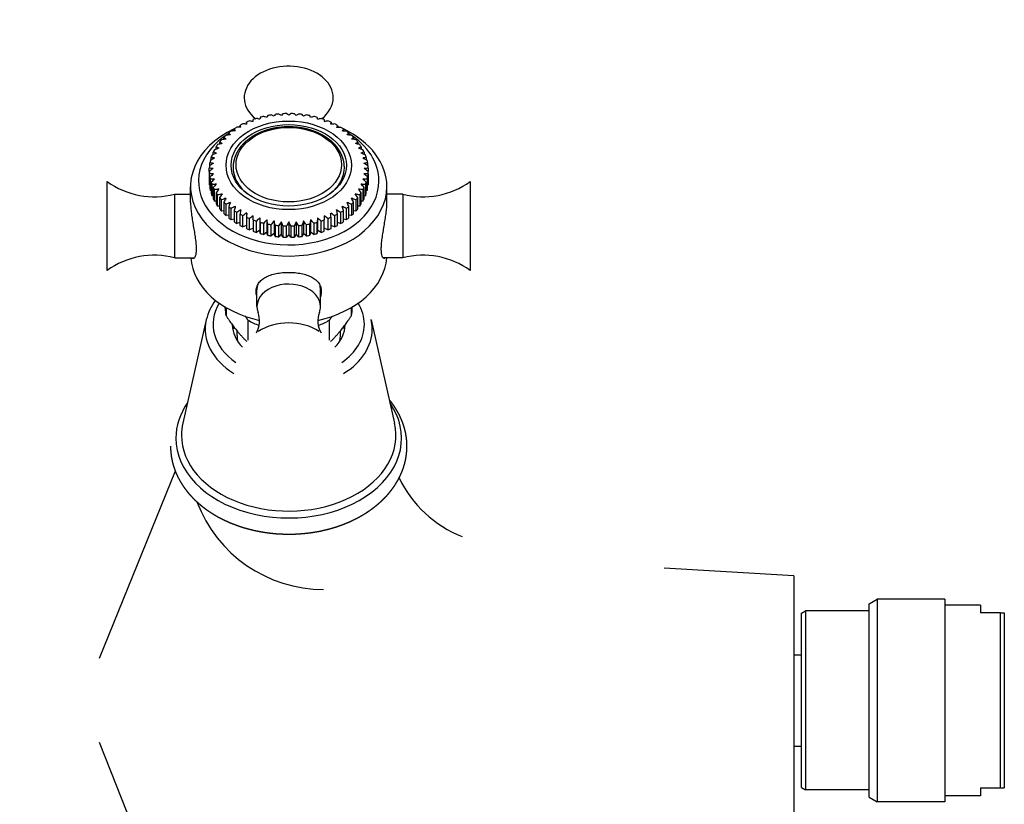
# Model space of a CAD drawing. Header units: millimetres. Extents: x -0.034 to 0.09, y -0.086 to 0.086.
# Tile 2 of 2: x -0.034 to 0.09, y -0.013 to 0.086. Entities that reach past the tile are written whole.
import ezdxf

# ---------------------------------------------------------------- set-up
doc = ezdxf.new("R2010")
doc.units = ezdxf.units.MM
doc.layers.add('BLOCKS', color=3, linetype='Continuous')

msp = doc.modelspace()

# ---------------------------------------------------------------- linework, layer by layer
at = {"layer": 'BLOCKS'}
for p, q in [((-0.00448, 0.07285), (-0.00448, 0.0731)), ((0.00448, 0.0731), (0.00448, 0.07285)), ((-0.00687, 0.07167), (-0.00687, 0.07192)), ((-0.00612, 0.07212), (-0.00612, 0.07237)), ((-0.00532, 0.07252), (-0.00532, 0.07277)), ((0.00533, 0.07276), (0.00533, 0.0725)), ((0.00613, 0.07236), (0.00613, 0.07211)), ((0.00688, 0.07191), (0.00688, 0.07166)), ((-0.00815, 0.07061), (-0.00815, 0.07087)), ((-0.00755, 0.07117), (-0.00755, 0.07142)), ((0.00755, 0.07141), (0.00755, 0.07115)), ((0.00816, 0.07086), (0.00816, 0.07061)), ((-0.00913, 0.06937), (-0.00913, 0.06966)), ((-0.00868, 0.07001), (-0.00868, 0.07029)), ((0.0087, 0.07026), (0.0087, 0.07001)), ((0.00913, 0.06966), (0.00913, 0.06937)), ((-0.00975, 0.06802), (-0.00975, 0.06834)), ((-0.00949, 0.06871), (-0.00949, 0.06901)), ((0.00949, 0.06901), (0.00949, 0.06871)), ((0.00975, 0.06834), (0.00975, 0.06802)), ((-0.01, 0.06658), (-0.01, 0.06698)), ((-0.00992, 0.0673), (-0.00992, 0.06767)), ((0.00992, 0.06767), (0.00992, 0.0673)), ((0.01, 0.06698), (0.01, 0.06658)), ((-0.01, 0.06658), (-0.01, 0.06516)), ((-0.00998, 0.06487), (-0.00998, 0.06628)), ((-0.00992, 0.06589), (-0.00992, 0.06447)), ((0.00992, 0.06447), (0.00992, 0.06589)), ((0.00998, 0.06628), (0.00998, 0.06487)), ((0.01, 0.06516), (0.01, 0.06658)), ((-0.02285, 0.05411), (-0.02285, 0.06531)), ((-0.01235, 0.06261), (-0.01235, 0.06466)), ((-0.00992, 0.06485), (-0.00998, 0.06487)), ((-0.00986, 0.06418), (-0.00986, 0.0656)), ((-0.00975, 0.06521), (-0.00975, 0.0638)), ((-0.00965, 0.0635), (-0.00965, 0.06492)), ((-0.00949, 0.06454), (-0.00949, 0.06313)), ((0.00949, 0.06313), (0.00949, 0.06454)), ((0.00965, 0.06492), (0.00965, 0.0635)), ((0.00975, 0.0638), (0.00975, 0.06521)), ((0.00986, 0.0656), (0.00986, 0.06418)), ((0.00998, 0.06487), (0.00992, 0.06485)), ((0.01235, 0.06261), (0.01235, 0.06466)), ((0.02285, 0.06531), (0.02285, 0.05575)), ((-0.01435, 0.06371), (-0.01235, 0.06371)), ((-0.01435, 0.05571), (-0.01435, 0.06371)), ((-0.00975, 0.06416), (-0.00986, 0.06418)), ((-0.00949, 0.06348), (-0.00965, 0.0635)), ((-0.00934, 0.06284), (-0.00934, 0.06426)), ((-0.00913, 0.0639), (-0.00913, 0.06248)), ((-0.00894, 0.0622), (-0.00894, 0.06361)), ((-0.00869, 0.06328), (-0.00869, 0.06186)), ((0.00869, 0.06186), (0.00869, 0.06328)), ((0.00894, 0.06361), (0.00894, 0.0622)), ((0.00913, 0.06248), (0.00913, 0.0639)), ((0.00934, 0.06426), (0.00934, 0.06284)), ((0.00965, 0.0635), (0.00949, 0.06348)), ((0.00986, 0.06418), (0.00975, 0.06416)), ((0.01435, 0.06371), (0.01235, 0.06371)), ((0.01435, 0.06371), (0.01435, 0.05688)), ((-0.00913, 0.06282), (-0.00934, 0.06284)), ((-0.00869, 0.0622), (-0.00894, 0.0622)), ((-0.00845, 0.06158), (-0.00845, 0.063)), ((-0.00816, 0.06269), (-0.00816, 0.06128)), ((-0.00788, 0.06101), (-0.00788, 0.06243)), ((-0.00755, 0.06214), (-0.00755, 0.06073)), ((0.00755, 0.06073), (0.00755, 0.06214)), ((0.00788, 0.06243), (0.00788, 0.06101)), ((0.00816, 0.06128), (0.00816, 0.06269)), ((0.00845, 0.063), (0.00845, 0.06158)), ((0.00894, 0.0622), (0.00869, 0.0622)), ((0.00934, 0.06284), (0.00913, 0.06282)), ((-0.00816, 0.06161), (-0.00845, 0.06158)), ((-0.00755, 0.06107), (-0.00788, 0.06101)), ((-0.00724, 0.06049), (-0.00724, 0.0619)), ((-0.00688, 0.06164), (-0.00688, 0.06023)), ((-0.00653, 0.06001), (-0.00653, 0.06142)), ((-0.00613, 0.06119), (-0.00613, 0.05978)), ((-0.00576, 0.05958), (-0.00576, 0.061)), ((-0.00533, 0.06079), (-0.00533, 0.05938)), ((-0.00448, 0.06046), (-0.00448, 0.061)), ((-0.00364, 0.06072), (-0.00364, 0.05916)), ((0.00364, 0.06072), (0.00364, 0.05916)), ((0.00448, 0.061), (0.00448, 0.06046)), ((0.00533, 0.05938), (0.00533, 0.06079)), ((0.00576, 0.061), (0.00576, 0.05958)), ((0.00613, 0.05978), (0.00613, 0.06119)), ((0.00653, 0.06142), (0.00653, 0.06001)), ((0.00688, 0.06023), (0.00688, 0.06164)), ((0.00724, 0.0619), (0.00724, 0.06049)), ((0.00788, 0.06101), (0.00755, 0.06107)), ((0.00845, 0.06158), (0.00816, 0.06161)), ((-0.00688, 0.06058), (-0.00724, 0.06049)), ((-0.00613, 0.06014), (-0.00653, 0.06001)), ((-0.00533, 0.05976), (-0.00576, 0.05958)), ((-0.00494, 0.05921), (-0.00494, 0.06063)), ((-0.00448, 0.06046), (-0.00448, 0.05904)), ((-0.00406, 0.0589), (-0.00406, 0.06032)), ((-0.00359, 0.06018), (-0.00359, 0.05876)), ((-0.00315, 0.05865), (-0.00315, 0.06007)), ((-0.00276, 0.0605), (-0.00276, 0.05894)), ((-0.00265, 0.05996), (-0.00265, 0.05855)), ((-0.0022, 0.05847), (-0.0022, 0.05988)), ((-0.00185, 0.06034), (-0.00185, 0.05877)), ((-0.0017, 0.05981), (-0.0017, 0.05839)), ((-0.00124, 0.05835), (-0.00124, 0.05976)), ((-0.00093, 0.06024), (-0.00093, 0.05868)), ((-0.00072, 0.05972), (-0.00072, 0.05831)), ((-0.00026, 0.05829), (-0.00026, 0.05971)), ((0, 0.06021), (0, 0.05865)), ((0.00026, 0.05971), (0.00026, 0.05829)), ((0.00072, 0.05831), (0.00072, 0.05972)), ((0.00093, 0.06024), (0.00093, 0.05868)), ((0.00124, 0.05976), (0.00124, 0.05835)), ((0.0017, 0.05839), (0.0017, 0.05981)), ((0.00185, 0.06034), (0.00185, 0.05877)), ((0.0022, 0.05988), (0.0022, 0.05847)), ((0.00265, 0.05855), (0.00265, 0.05996)), ((0.00276, 0.0605), (0.00276, 0.05894)), ((0.00315, 0.06007), (0.00315, 0.05865)), ((0.00359, 0.05876), (0.00359, 0.06018)), ((0.00406, 0.06032), (0.00406, 0.0589)), ((0.00448, 0.05904), (0.00448, 0.06046)), ((0.00494, 0.06063), (0.00494, 0.05921)), ((0.00576, 0.05958), (0.00533, 0.05976)), ((0.00653, 0.06001), (0.00613, 0.06014)), ((0.00724, 0.06049), (0.00688, 0.06058)), ((-0.00448, 0.05944), (-0.00494, 0.05921)), ((-0.00364, 0.05916), (-0.00406, 0.0589)), ((-0.00359, 0.05876), (-0.00364, 0.05916)), ((-0.00276, 0.05894), (-0.00315, 0.05865)), ((-0.00265, 0.05855), (-0.00276, 0.05894)), ((-0.00185, 0.05877), (-0.0022, 0.05847)), ((-0.0017, 0.05839), (-0.00185, 0.05877)), ((-0.00093, 0.05868), (-0.00124, 0.05835)), ((-0.00072, 0.05831), (-0.00093, 0.05868)), ((0, 0.05865), (-0.00026, 0.05829)), ((0.00026, 0.05829), (0, 0.05865)), ((0.00093, 0.05868), (0.00072, 0.05831)), ((0.00124, 0.05835), (0.00093, 0.05868)), ((0.00185, 0.05877), (0.0017, 0.05839)), ((0.0022, 0.05847), (0.00185, 0.05877)), ((0.00276, 0.05894), (0.00265, 0.05855)), ((0.00315, 0.05865), (0.00276, 0.05894)), ((0.00364, 0.05916), (0.00359, 0.05876)), ((0.00406, 0.0589), (0.00364, 0.05916)), ((0.00494, 0.05921), (0.00448, 0.05944)), ((0.01435, 0.05688), (0.01435, 0.05571)), ((-0.01435, 0.05571), (-0.01185, 0.05571)), ((0.01435, 0.05571), (0.01185, 0.05571)), ((0.02285, 0.05575), (0.02285, 0.05411)), ((-0.004, 0.04956), (-0.004, 0.05168)), ((0.004, 0.04956), (0.004, 0.05168)), ((-0.008, 0.04936), (-0.008, 0.04952)), ((-0.00789, 0.04945), (-0.00789, 0.04841)), ((0.00789, 0.04841), (0.00789, 0.04945)), ((0.008, 0.04936), (0.008, 0.04952)), ((-0.01037, 0.04791), (-0.01333, 0.03488)), ((-0.0051, 0.04535), (-0.0051, 0.04784)), ((0.0051, 0.04784), (0.0051, 0.04535)), ((0.01037, 0.04791), (0.01333, 0.03488)), ((-0.0065, 0.04592), (-0.0065, 0.04651)), ((0.0065, 0.04592), (0.0065, 0.04651)), ((-0.01427, 0.02884), (-0.02383, 0.00528)), ((0.06354, 0.01567), (0.04724, 0.01665)), ((0.07304, 0.01217), (0.07404, 0.01275)), ((0.08254, 0.01275), (0.07404, 0.01275)), ((0.07404, 0.01275), (0.07404, -0.01275)), ((0.08254, 0.01275), (0.08254, -0.01275)), ((0.06454, 0.01096), (0.06504, 0.01125)), ((0.06504, 0.01125), (0.06504, -0.01125)), ((0.07304, 0.01125), (0.06504, 0.01125)), ((0.07304, -0.01217), (0.07304, 0.01217)), ((0.08704, 0.012), (0.08254, 0.012)), ((0.08704, 0.012), (0.08704, 0.011)), ((0.06454, -0.01096), (0.06454, 0.01096)), ((0.08954, 0.011), (0.08704, 0.011)), ((0.08954, 0.011), (0.09004, 0.011)), ((0.08954, -0.011), (0.08954, 0.011)), ((0.09004, 0.011), (0.09004, -0.011)), ((0.06354, 0.00575), (0.06454, 0.00575)), ((-0.01439, -0.02918), (-0.02381, -0.0053)), ((0.06354, -0.00575), (0.06454, -0.00575)), ((0.06454, -0.01096), (0.06504, -0.01125)), ((0.08704, -0.011), (0.08954, -0.011)), ((0.08704, -0.011), (0.08704, -0.012)), ((0.08954, -0.011), (0.09004, -0.011)), ((0.07304, -0.01125), (0.06504, -0.01125)), ((0.07304, -0.01217), (0.07404, -0.01275)), ((0.08704, -0.012), (0.08254, -0.012)), ((0.08254, -0.01275), (0.07404, -0.01275))]:
    msp.add_line(p, q, dxfattribs=at)
at = {"layer": 'BLOCKS', "linetype": 'Continuous', "ltscale": 5}
msp.add_line((0.06354, 0.01567), (0.06354, -0.01567), dxfattribs=at)
at = {"layer": 'BLOCKS'}
for centre, radius, start, end in [((-0.01692, 0.07346), 0.01008, 233.9531, 284.7379), ((0.01692, 0.07346), 0.01008, 255.2621, 306.0469), ((-0.01692, 0.04595), 0.01008, 75.2621, 126.0469), ((0.01692, 0.04595), 0.01008, 53.9531, 104.7379), ((-0.00402, 0.04642), 0.00652, 142.8273, 166.7755), ((-0.00662, 0.04776), 0.00295, 329.7616, 20.9495), ((0.00661, 0.04776), 0.00295, 159.0232, 210.2664), ((0.02743, 0.0346), 0.01507, 206.0184, 248.1775), ((0.00439, 0.03099), 0.01703, 200.6476, 270)]:
    msp.add_arc(centre, radius, start, end, dxfattribs=at)
for centre, major_axis, ratio, start_param, end_param in [((0, 0.07586), (0.0056, 0), 0.707107, 0, 3.876377), ((0, 0.07586), (0.0056, 0), 0.707107, 5.548401, 6.283185), ((0, 0.06678), (-0.01, 0), 0.707107, 5.130216, 5.176722), ((0.00283, 0.05275), (-0.01606, 0.01902), 0.542119, 5.627917, 5.652148), ((-0.00437, 0.05063), (0.00155, 0.02485), 0.062317, 0.418015, 0.44222), ((0, 0.06678), (-0.01, 0), 0.707107, 5.031952, 5.077944), ((0.00314, 0.05254), (-0.01418, 0.02046), 0.49501, 5.677315, 5.701498), ((-0.00431, 0.05093), (0.00329, 0.02468), 0.131056, 0.424806, 0.448963), ((0, 0.06678), (-0.01, 0), 0.707107, 4.933697, 4.979786), ((0.00343, 0.05231), (-0.01231, 0.02164), 0.443134, 5.719203, 5.743336), ((-0.00421, 0.05123), (0.00504, 0.02438), 0.198533, 0.436595, 0.460701), ((0, 0.06678), (-0.01, 0), 0.707107, 4.835451, 4.881639), ((0.00369, 0.05206), (-0.01045, 0.0226), 0.38699, 5.754135, 5.778217), ((-0.00407, 0.05152), (0.00682, 0.02395), 0.264097, 0.453603, 0.477658), ((0, 0.06678), (-0.01, 0), 0.707107, 4.737215, 4.783504), ((0.0039, 0.0518), (-0.00862, 0.02335), 0.327119, 5.783159, 5.80668), ((-0.0039, 0.0518), (0.00862, 0.02336), 0.327119, 0.476326, 0.499833), ((0, 0.06678), (-0.01, 0), 0.707107, 4.640132, 4.686471), ((0.00408, 0.05152), (-0.00682, 0.02394), 0.264097, 5.805377, 5.829395), ((-0.00368, 0.05206), (0.01045, 0.0226), 0.38699, 0.504799, 0.528816), ((0, 0.06678), (-0.01, 0), 0.707107, 4.541958, 4.588296), ((0.00422, 0.05123), (-0.00504, 0.02438), 0.198533, 5.822379, 5.846396), ((-0.00342, 0.05231), (0.01231, 0.02164), 0.443134, 0.539691, 0.563709), ((0, 0.06678), (-0.01, 0), 0.707107, 4.443783, 4.490121), ((0.00432, 0.05094), (-0.00329, 0.02468), 0.131056, 5.834163, 5.85818), ((-0.00314, 0.05253), (0.01418, 0.02046), 0.49501, 0.581543, 0.60556), ((0, 0.06678), (-0.01, 0), 0.707107, 4.345608, 4.391947), ((0.00438, 0.05063), (-0.00155, 0.02485), 0.062317, 5.840952, 5.864969), ((-0.00282, 0.05274), (0.01606, 0.01902), 0.542119, 0.630907, 0.654925), ((0, 0.06678), (-0.01, 0), 0.707107, 4.248056, 4.293772), ((0, 0.06466), (0.01235, 0), 0.707107, 2.16047, 6.283185), ((0, 0.06678), (-0.01, 0), 0.707107, 5.423803, 5.469426), ((-0.00437, 0.04946), (-0.00504, 0.02435), 0.198533, 5.818853, 5.843474), ((0.00173, 0.05309), (-0.02103, 0.01337), 0.644931, 5.449442, 5.473573), ((0, 0.06466), (0.01235, 0), 0.707107, 2.089442, 2.114254), ((0, 0.06678), (-0.01, 0), 0.707107, 5.325521, 5.371223), ((-0.00447, 0.04976), (-0.00329, 0.02465), 0.131056, 5.830681, 5.855263), ((0.00211, 0.05296), (-0.01936, 0.0157), 0.613407, 5.521951, 5.546042), ((0, 0.06466), (0.01235, 0), 0.707107, 2.015899, 2.019957), ((0, 0.06678), (-0.01, 0), 0.707107, 5.227863, 5.273031), ((-0.00453, 0.05008), (-0.00155, 0.02482), 0.062317, 5.837515, 5.862055), ((0.00247, 0.05286), (-0.01774, 0.01749), 0.58002, 5.578897, 5.602482), ((-0.00247, 0.05286), (0.01774, 0.01749), 0.58002, 0.68059, 0.704492), ((0, 0.06678), (-0.01, 0), 0.707107, 4.150509, 4.196213), ((0.00454, 0.05008), (0.00155, 0.02482), 0.062317, 0.421342, 0.44675), ((-0.00209, 0.05294), (0.01936, 0.0157), 0.613407, 0.736663, 0.761551), ((0, 0.06466), (0.01235, 0), 0.707107, 1.118647, 1.124753), ((0, 0.06678), (-0.01, 0), 0.707107, 4.052334, 4.09621), ((0.00448, 0.04976), (0.00329, 0.02465), 0.131056, 0.428131, 0.453539), ((-0.00172, 0.05307), (0.02104, 0.01337), 0.644931, 0.809149, 0.834036), ((0, 0.06466), (0.01235, 0), 0.707107, 1.02439, 1.051251), ((0, 0.06536), (-0.01135, 0), 0.707107, 4.140137, 4.14168), ((0, 0.06678), (-0.01, 0), 0.707107, 3.95416, 3.998036), ((0.00438, 0.04945), (0.00504, 0.02435), 0.198533, 0.439915, 0.465323), ((0, 0.06466), (0.01235, 0), 0.707107, 0, 0.980279), ((0, 0.06536), (-0.01135, 0), 0.707107, 5.439837, 9.424778), ((0.00054, 0.05332), (0.02452, -0.00446), 0.701325, 2.04561, 2.06984), ((0, 0.06678), (-0.01, 0), 0.707107, 5.620379, 5.665866), ((-0.00404, 0.04887), (-0.00861, 0.02333), 0.327119, 5.779232, 5.803922), ((0.00095, 0.05327), (-0.0237, 0.00771), 0.689103, 5.280852, 5.305054), ((0, 0.06678), (-0.01, 0), 0.707107, 5.522089, 5.567641), ((-0.00422, 0.04916), (-0.00681, 0.02392), 0.264097, 5.801808, 5.826466), ((0.00135, 0.05319), (-0.02251, 0.0107), 0.670244, 5.368784, 5.392952), ((0, 0.06536), (-0.01135, 0), 0.707107, 5.362261, 5.380176), ((-0.00134, 0.05318), (0.02251, 0.0107), 0.670244, 0.889787, 0.914675), ((0, 0.06536), (-0.01135, 0), 0.707107, 4.041643, 4.061558), ((0, 0.06678), (-0.01, 0), 0.707107, 3.855985, 3.899861), ((0.00423, 0.04915), (0.00681, 0.02392), 0.264097, 0.456916, 0.482325), ((-0.00094, 0.05326), (0.02371, 0.00771), 0.689103, 0.977704, 1.002592), ((0, 0.06536), (-0.01135, 0), 0.707107, 3.141593, 3.984049), ((0, 0.06678), (-0.01, 0), 0.707107, 3.75781, 3.801686), ((0.00404, 0.04887), (0.00861, 0.02333), 0.327119, 0.479452, 0.503709), ((-0.00054, 0.05332), (0.02452, 0.00446), 0.701325, 1.071728, 1.095518), ((-0.0006, 0.05367), (0.02443, 0.00445), 0.701325, 1.782114, 1.806625), ((0, 0.06678), (-0.01, 0), 0.707107, 5.818852, 5.863318), ((-0.00355, 0.04834), (-0.01229, 0.02162), 0.443134, 5.71611, 5.740368), ((0, 0.05353), (0.02488, 0), 0.707107, 1.913772, 1.93838), ((0, 0.06678), (-0.01, 0), 0.707107, 5.718672, 5.764103), ((-0.00381, 0.0486), (-0.01044, 0.02257), 0.38699, 5.750721, 5.775439), ((0.00384, 0.04859), (0.01043, 0.02257), 0.38699, 0.508352, 0.531506), ((0, 0.05353), (0.02488, 0), 0.707107, 1.203213, 1.226221), ((0, 0.06678), (-0.01, 0), 0.707107, 3.657148, 3.70595), ((0.00355, 0.04834), (0.01229, 0.02162), 0.443134, 0.542817, 0.567075), ((0.0006, 0.05367), (0.02443, -0.00445), 0.701325, 1.334968, 1.359479), ((0, 0.06678), (-0.01, 0), 0.707107, 3.56146, 3.605926), ((-0.00151, 0.05353), (0.02243, 0.01066), 0.670244, 1.600558, 1.625069), ((0, 0.06678), (-0.01, 0), 0.707107, 6.017105, 6.059667), ((-0.00293, 0.04789), (-0.01604, 0.019), 0.542119, 5.624895, 5.649152), ((-0.00106, 0.05362), (0.02362, 0.00768), 0.689103, 1.688474, 1.712986), ((0, 0.06678), (-0.01, 0), 0.707107, 5.91893, 5.961492), ((-0.00326, 0.0481), (-0.01417, 0.02044), 0.49501, 5.674259, 5.698517), ((0.00326, 0.0481), (0.01417, 0.02044), 0.49501, 0.584669, 0.608926), ((0.00106, 0.05362), (-0.02362, 0.00768), 0.689103, 4.5702, 4.594711), ((0.00293, 0.04789), (0.01604, 0.019), 0.542119, 0.634033, 0.658291), ((0.00151, 0.05353), (-0.02243, 0.01066), 0.670244, 4.658116, 4.682628), ((0, 0.06678), (-0.01, 0), 0.707107, 3.463286, 3.505848), ((0, 0.06678), (-0.01, 0), 0.707107, 3.365111, 3.407673), ((0, 0.06678), (-0.01, 0), 0.707107, 6.213455, 6.254741), ((-0.00235, 0.04746), (-0.01929, 0.01564), 0.613407, 5.51225, 5.536761), ((-0.00235, 0.05326), (0.01929, 0.01564), 0.613407, 1.447433, 1.471945), ((-0.00194, 0.05341), (0.02096, 0.01332), 0.644931, 1.519919, 1.544431), ((0, 0.06678), (-0.01, 0), 0.707107, 6.11528, 6.157207), ((-0.00266, 0.04767), (-0.01769, 0.01745), 0.58002, 5.571961, 5.596344), ((0, 0.06708), (0.007, 0), 0.707107, 3.141593, 3.870147), ((0, 0.06708), (0.007, 0), 0.707107, 5.554631, 6.283185), ((0.00266, 0.04767), (0.01769, 0.01745), 0.58002, 0.686842, 0.711224), ((0.00194, 0.05341), (-0.02096, 0.01332), 0.644931, 4.738755, 4.763266), ((0.00235, 0.04746), (0.01929, 0.01564), 0.613407, 0.746424, 0.770936), ((0.00235, 0.05326), (-0.01929, 0.01564), 0.613407, 4.81124, 4.835752), ((0, 0.06678), (-0.01, 0), 0.707107, 3.267571, 3.309498), ((0, 0.06678), (-0.01, 0), 0.707107, 3.170037, 3.211323), ((0, 0.06678), (-0.01, 0), 0.707107, 0.028444, 0.069731), ((-0.00194, 0.04731), (-0.02096, 0.01332), 0.644931, 5.439764, 5.464275), ((-0.00266, 0.05305), (0.01769, 0.01745), 0.58002, 1.391254, 1.415637), ((0, 0.06678), (-0.01, 0), 0.707107, 0.125978, 0.167905), ((0.00194, 0.04731), (0.02096, 0.01332), 0.644931, 0.81891, 0.843421), ((0.00266, 0.05305), (-0.01769, 0.01745), 0.58002, 4.867548, 4.891931), ((0, 0.06678), (-0.01, 0), 0.707107, 2.973687, 3.015615), ((0, 0.06678), (-0.01, 0), 0.707107, 3.071862, 3.113148), ((0, 0.06536), (-0.01, 0), 0.707107, 0.028444, 0.069731), ((0, 0.06536), (-0.01, 0), 0.707107, 0.125978, 0.167905), ((-0.00151, 0.04719), (-0.02243, 0.01066), 0.670244, 5.359126, 5.383637), ((-0.00293, 0.05283), (0.01604, 0.019), 0.542119, 1.341786, 1.366044), ((0, 0.06678), (-0.01, 0), 0.707107, 0.223518, 0.26608), ((-0.00106, 0.0471), (-0.02362, 0.00768), 0.689103, 5.271209, 5.29572), ((-0.00326, 0.05262), (0.01417, 0.02044), 0.49501, 1.292422, 1.316679), ((0, 0.06678), (-0.01, 0), 0.707107, 0.321693, 0.364255), ((0.00106, 0.0471), (0.02362, 0.00768), 0.689103, 0.987465, 1.011977), ((0.00326, 0.05262), (-0.01417, 0.02044), 0.49501, 4.966506, 4.990764), ((0.00293, 0.05283), (-0.01604, 0.019), 0.542119, 4.917142, 4.941399), ((0.00151, 0.04719), (0.02243, 0.01066), 0.670244, 0.899548, 0.92406), ((0, 0.06678), (-0.01, 0), 0.707107, 2.777338, 2.8199), ((0, 0.06678), (-0.01, 0), 0.707107, 2.875513, 2.918074), ((0, 0.06536), (-0.01, 0), 0.707107, 2.973687, 3.015615), ((0, 0.06536), (-0.01, 0), 0.707107, 3.071862, 3.113148), ((0, 0.06536), (-0.01, 0), 0.707107, 0.223518, 0.26608), ((-0.0006, 0.04705), (-0.02443, 0.00445), 0.701325, 5.17757, 5.202081), ((-0.00355, 0.05238), (0.01229, 0.02162), 0.443134, 1.250571, 1.274828), ((0, 0.06678), (-0.01, 0), 0.707107, 0.419868, 0.464333), ((0, 0.04719), (-0.02488, 0), 0.707107, 5.055837, 5.079972), ((-0.00382, 0.05212), (0.01044, 0.02257), 0.38699, 1.215678, 1.239935), ((0, 0.06678), (-0.01, 0), 0.707107, 0.518043, 0.564358), ((0.00054, 0.0474), (-0.02452, -0.00446), 0.701325, 4.933804, 4.957594), ((-0.00404, 0.05185), (0.00861, 0.02333), 0.327119, 1.187205, 1.211462), ((-0.00054, 0.0474), (-0.02452, 0.00446), 0.701325, 4.467184, 4.490974), ((0.00404, 0.05185), (-0.00861, 0.02333), 0.327119, 5.071723, 5.09598), ((0.00382, 0.05212), (-0.01044, 0.02257), 0.38699, 5.04325, 5.067507), ((0, 0.04719), (-0.02488, 0), 0.707107, 4.344806, 4.368941), ((0, 0.06678), (-0.01, 0), 0.707107, 2.577235, 2.62355), ((0.0006, 0.04705), (-0.02443, -0.00445), 0.701325, 4.222697, 4.247208), ((0.00355, 0.05238), (-0.01229, 0.02162), 0.443134, 5.008357, 5.032615), ((0, 0.06678), (-0.01, 0), 0.707107, 2.677259, 2.721725), ((0, 0.06536), (-0.01, 0), 0.707107, 2.875513, 2.918074), ((0, 0.06536), (-0.01, 0), 0.707107, 0.321693, 0.364255), ((0, 0.06536), (-0.01, 0), 0.707107, 0.419868, 0.464333), ((0, 0.06678), (-0.01, 0), 0.707107, 0.616217, 0.662532), ((0.00095, 0.04745), (0.0237, 0.00771), 0.689103, 1.698572, 1.722363), ((-0.00423, 0.05156), (0.00681, 0.02392), 0.264097, 1.16467, 1.188927), ((0, 0.06678), (-0.01, 0), 0.707107, 0.714392, 0.760707), ((0.00135, 0.04753), (0.02251, 0.0107), 0.670244, 1.610655, 1.634446), ((-0.00438, 0.05126), (0.00504, 0.02435), 0.198533, 1.147668, 1.171926), ((-0.00135, 0.04753), (-0.02251, 0.0107), 0.670244, 4.64874, 4.67253), ((0.00438, 0.05126), (-0.00504, 0.02435), 0.198533, 5.11126, 5.135517), ((0, 0.06678), (-0.01, 0), 0.707107, 2.380885, 2.427201), ((-0.00095, 0.04745), (-0.0237, 0.00771), 0.689103, 4.560823, 4.584613), ((0.00423, 0.05156), (-0.00681, 0.02392), 0.264097, 5.094258, 5.118516), ((0, 0.06678), (-0.01, 0), 0.707107, 2.47906, 2.525375), ((0, 0.06536), (-0.01, 0), 0.707107, 2.677259, 2.721725), ((0, 0.06536), (-0.01, 0), 0.707107, 2.777338, 2.8199), ((0, 0.06536), (-0.01, 0), 0.707107, 0.518043, 0.564358), ((0, 0.06536), (-0.01, 0), 0.707107, 0.616217, 0.662532), ((0, 0.06536), (-0.01, 0), 0.707107, 0.714392, 0.760707), ((0, 0.06678), (-0.01, 0), 0.707107, 0.812567, 0.858882), ((0.00173, 0.04763), (0.02103, 0.01337), 0.644931, 1.530017, 1.553807), ((-0.00448, 0.05096), (0.00329, 0.02465), 0.131056, 1.135884, 1.160142), ((0, 0.06678), (-0.01, 0), 0.707107, 0.910742, 0.957057), ((0.0021, 0.04777), (0.01936, 0.0157), 0.613407, 1.457531, 1.481322), ((-0.00454, 0.05064), (0.00155, 0.02482), 0.062317, 1.129095, 1.153353), ((0, 0.06678), (-0.01, 0), 0.707107, 1.008916, 1.054621), ((0.00247, 0.04786), (0.01774, 0.01749), 0.58002, 1.397986, 1.421889), ((0.00282, 0.04798), (0.01606, 0.01902), 0.542119, 1.345152, 1.36917), ((-0.00438, 0.05009), (-0.00155, 0.02485), 0.062317, 5.126707, 5.150724), ((0.00438, 0.05009), (0.00155, 0.02485), 0.062317, 1.132461, 1.156479), ((-0.00282, 0.04798), (-0.01606, 0.01902), 0.542119, 4.914016, 4.938033), ((-0.00247, 0.04786), (-0.01774, 0.01749), 0.58002, 4.861297, 4.885199), ((0, 0.06678), (-0.01, 0), 0.707107, 2.086972, 2.132676), ((-0.0021, 0.04777), (-0.01936, 0.0157), 0.613407, 4.801864, 4.825654), ((0.00454, 0.05064), (-0.00155, 0.02482), 0.062317, 5.129833, 5.15409), ((0, 0.06678), (-0.01, 0), 0.707107, 2.184536, 2.230851), ((-0.00173, 0.04763), (-0.02103, 0.01337), 0.644931, 4.729378, 4.753169), ((0.00448, 0.05096), (-0.00329, 0.02465), 0.131056, 5.123043, 5.147301), ((0, 0.06678), (-0.01, 0), 0.707107, 2.282711, 2.329026), ((0, 0.06536), (-0.01, 0), 0.707107, 2.380885, 2.427201), ((0, 0.06536), (-0.01, 0), 0.707107, 2.47906, 2.525375), ((0, 0.06536), (-0.01, 0), 0.707107, 2.577235, 2.62355), ((0, 0.06536), (-0.01, 0), 0.707107, 0.812567, 0.858882), ((0, 0.06536), (-0.01, 0), 0.707107, 0.910742, 0.957057), ((0, 0.06678), (-0.01, 0), 0.707107, 1.106463, 1.152179), ((0, 0.06678), (-0.01, 0), 0.707107, 1.204015, 1.250354), ((0.00314, 0.04818), (0.01418, 0.02046), 0.49501, 1.295788, 1.319805), ((-0.00432, 0.04978), (-0.00329, 0.02468), 0.131056, 5.119918, 5.143935), ((0, 0.06678), (-0.01, 0), 0.707107, 1.30219, 1.348529), ((0.00342, 0.04841), (0.01231, 0.02164), 0.443134, 1.253937, 1.277954), ((-0.00422, 0.04949), (-0.00504, 0.02438), 0.198533, 5.108134, 5.132151), ((0, 0.06678), (-0.01, 0), 0.707107, 1.400365, 1.446703), ((0.00368, 0.04866), (0.01045, 0.0226), 0.38699, 1.219044, 1.243061), ((-0.00408, 0.0492), (-0.00682, 0.02394), 0.264097, 5.091132, 5.11515), ((0, 0.06678), (-0.01, 0), 0.707107, 1.49854, 1.544878), ((0.0039, 0.04892), (0.00862, 0.02336), 0.327119, 1.190571, 1.214588), ((-0.0039, 0.04892), (-0.00862, 0.02336), 0.327119, 5.068597, 5.092614), ((0, 0.06678), (-0.01, 0), 0.707107, 1.596714, 1.643053), ((0.00408, 0.0492), (0.00682, 0.02394), 0.264097, 1.168036, 1.192053), ((-0.00368, 0.04866), (-0.01045, 0.0226), 0.38699, 5.040124, 5.064141), ((0, 0.06678), (-0.01, 0), 0.707107, 1.694889, 1.741228), ((0.00422, 0.04949), (0.00504, 0.02438), 0.198533, 1.151034, 1.175051), ((-0.00342, 0.04841), (-0.01231, 0.02164), 0.443134, 5.005231, 5.029249), ((0, 0.06678), (-0.01, 0), 0.707107, 1.793064, 1.839402), ((0.00432, 0.04978), (0.00329, 0.02468), 0.131056, 1.13925, 1.163268), ((-0.00314, 0.04818), (-0.01418, 0.02046), 0.49501, 4.96338, 4.987397), ((0, 0.06678), (-0.01, 0), 0.707107, 1.891239, 1.937577), ((0, 0.06678), (-0.01, 0), 0.707107, 1.989414, 2.03513), ((0, 0.06536), (-0.01, 0), 0.707107, 2.184536, 2.230851), ((0, 0.06536), (-0.01, 0), 0.707107, 2.282711, 2.329026), ((0, 0.06536), (-0.01, 0), 0.707107, 1.008916, 1.054621), ((0, 0.06536), (-0.01, 0), 0.707107, 1.106463, 1.152179), ((0, 0.06536), (-0.01, 0), 0.707107, 1.204015, 1.250354), ((0, 0.06536), (-0.01, 0), 0.707107, 1.30219, 1.348529), ((0, 0.06536), (-0.01, 0), 0.707107, 1.400365, 1.446703), ((0, 0.06536), (-0.01, 0), 0.707107, 1.49854, 1.544878), ((0, 0.06536), (-0.01, 0), 0.707107, 1.596714, 1.643053), ((0, 0.06536), (-0.01, 0), 0.707107, 1.694889, 1.741228), ((0, 0.06536), (-0.01, 0), 0.707107, 1.793064, 1.839402), ((0, 0.06536), (-0.01, 0), 0.707107, 1.891239, 1.937577), ((0, 0.06536), (-0.01, 0), 0.707107, 1.989414, 2.03513), ((0, 0.06536), (-0.01, 0), 0.707107, 2.086972, 2.132676), ((0, 0.05617), (-0.01235, 0), 0.707107, 0.053212, 1.269125), ((0, 0.05617), (-0.01235, 0), 0.707107, 1.872468, 3.088381), ((0, 0.04956), (-0.004, 0), 0.707107, 3.141593, 6.549369), ((0, 0.05168), (-0.004, 0), 0.707107, 6.053525, 6.283185), ((0, 0.05168), (-0.004, 0), 0.707107, 3.141593, 3.371253), ((0, 0.04733), (-0.00952, 0), 0.707107, 5.875617, 7.077529), ((0, 0.04956), (-0.004, 0), 0.707107, 2.875409, 3.141593), ((0, 0.04733), (-0.00952, 0), 0.707107, 3.141593, 3.549161), ((0, 0.04936), (-0.008, 0), 0.707107, 0, 0.168178), ((0, 0.04936), (-0.008, 0), 0.707107, 2.973415, 3.141593), ((0, 0.04674), (0.01051, 0), 0.707107, 2.982538, 3.9947), ((0, 0.04733), (0.0071, 0), 0.707107, 3.151422, 3.754945), ((0, 0.0522), (0.008, 0), 0.707107, 4.020613, 4.229186), ((0, 0.04355), (-0.0056, 0), 0.707107, 3.956693, 5.468085), ((0, 0.0522), (0.008, 0), 0.707107, 5.195592, 5.404165), ((0, 0.04733), (0.0071, 0), 0.707107, 5.669833, 6.273356), ((0, 0.04733), (-0.00952, 0), 0.707107, 2.347249, 3.141593), ((0, 0.04674), (0.01051, 0), 0.707107, 0, 0.159054), ((0, 0.04626), (-0.007, 0), 0.707107, 6.126072, 6.181503), ((0, 0.04592), (-0.0065, 0), 0.707107, 0, 0.123318), ((0, 0.04592), (-0.0065, 0), 0.707107, 3.018275, 3.141593), ((0, 0.04626), (-0.007, 0), 0.707107, 3.243275, 3.298706), ((0, 0.04674), (0.01051, 0), 0.707107, 5.430078, 6.283185), ((0, 0.04011), (-0.01, 0), 0.707107, 5.41646, 5.422642), ((0, 0.0387), (0.0115, 0), 0.707107, 2.167629, 2.170332), ((0, 0.0387), (0.0115, 0), 0.707107, 0.971261, 0.973963), ((0, 0.04011), (-0.01, 0), 0.707107, 4.002136, 4.008318), ((0, 0.033), (0.0142, 0), 0.707107, 3.141593, 6.737923), ((0, 0.033), (0.0142, 0), 0.707107, 2.687535, 3.141593), ((0, 0.03337), (0.0135, 0), 0.707107, 2.982538, 3.141593), ((0, 0.03337), (0.0135, 0), 0.707107, 3.141593, 6.44224)]:
    msp.add_ellipse(centre, major_axis=major_axis, ratio=ratio, start_param=start_param, end_param=end_param, dxfattribs=at)
for centre, major_axis in [((0, 0.06734), (-0.00789, 0)), ((0, 0.06734), (-0.00725, 0)), ((0, 0.06742), (-0.00663, 0))]:
    msp.add_ellipse(centre, major_axis=major_axis, ratio=0.707107, dxfattribs=at)
for points, degree, knots in [([(0.007, 0.06708), (0.007, 0.06722), (0.00699, 0.06735), (0.00698, 0.06748), (0.00696, 0.06761), (0.00694, 0.06774), (0.00692, 0.06787), (0.00689, 0.068), (0.00685, 0.06813), (0.00681, 0.06826), (0.00677, 0.06839), (0.00672, 0.06851), (0.00667, 0.06864), (0.00661, 0.06877), (0.00655, 0.06889), (0.00648, 0.06902), (0.00641, 0.06914), (0.00633, 0.06926), (0.00625, 0.06938), (0.00617, 0.0695), (0.00608, 0.06961), (0.00599, 0.06973), (0.0059, 0.06984), (0.0058, 0.06995), (0.00569, 0.07006), (0.00558, 0.07017), (0.00547, 0.07028), (0.00535, 0.07038), (0.00523, 0.07048), (0.0051, 0.07058), (0.00497, 0.07068), (0.00484, 0.07078), (0.0047, 0.07087), (0.00456, 0.07096), (0.00442, 0.07104), (0.00427, 0.07113), (0.00412, 0.07121), (0.00397, 0.07129), (0.00381, 0.07136), (0.00365, 0.07144), (0.00349, 0.0715), (0.00333, 0.07157), (0.00316, 0.07163), (0.00299, 0.07169), (0.00282, 0.07175), (0.00265, 0.0718), (0.00247, 0.07185), (0.0023, 0.0719), (0.00212, 0.07194), (0.00194, 0.07198), (0.00176, 0.07202), (0.00158, 0.07205), (0.00139, 0.07208), (0.00121, 0.0721), (0.00102, 0.07213), (0.00084, 0.07214), (0.00065, 0.07216), (0.00046, 0.07217), (0.00028, 0.07218), (0.00009, 0.07218), (-0.0001, 0.07218), (-0.00029, 0.07218), (-0.00047, 0.07217), (-0.00066, 0.07216), (-0.00085, 0.07214), (-0.00103, 0.07212), (-0.00122, 0.0721), (-0.0014, 0.07208), (-0.00159, 0.07205), (-0.00177, 0.07202), (-0.00195, 0.07198), (-0.00213, 0.07194), (-0.00231, 0.0719), (-0.00248, 0.07185), (-0.00266, 0.0718), (-0.00283, 0.07175), (-0.003, 0.07169), (-0.00317, 0.07163), (-0.00334, 0.07157), (-0.0035, 0.0715), (-0.00366, 0.07143), (-0.00382, 0.07136), (-0.00398, 0.07128), (-0.00414, 0.0712), (-0.00429, 0.07112), (-0.00443, 0.07103), (-0.00458, 0.07094), (-0.00472, 0.07085), (-0.00486, 0.07076), (-0.00499, 0.07066), (-0.00513, 0.07056), (-0.00525, 0.07046), (-0.00538, 0.07036), (-0.0055, 0.07025), (-0.00561, 0.07014), (-0.00573, 0.07002), (-0.00583, 0.06991), (-0.00594, 0.06979), (-0.00603, 0.06968), (-0.00613, 0.06956), (-0.00622, 0.06944), (-0.0063, 0.06931), (-0.00638, 0.06919), (-0.00646, 0.06906), (-0.00653, 0.06893), (-0.00659, 0.0688), (-0.00666, 0.06867), (-0.00671, 0.06853), (-0.00676, 0.0684), (-0.00681, 0.06827), (-0.00685, 0.06814), (-0.00688, 0.06801), (-0.00691, 0.06788), (-0.00694, 0.06775), (-0.00696, 0.06762), (-0.00698, 0.06748), (-0.00699, 0.06735), (-0.007, 0.06722), (-0.007, 0.06708)], 1, [3.141593, 3.141593, 3.166545, 3.191497, 3.21645, 3.241402, 3.266354, 3.291306, 3.316259, 3.341211, 3.366163, 3.391116, 3.416068, 3.44102, 3.466692, 3.492363, 3.518035, 3.543706, 3.569378, 3.595049, 3.620721, 3.646393, 3.672064, 3.697736, 3.723407, 3.749079, 3.77588, 3.802681, 3.829481, 3.856282, 3.883083, 3.909884, 3.936685, 3.963486, 3.990287, 4.017088, 4.043889, 4.07069, 4.097988, 4.125287, 4.152585, 4.179884, 4.207182, 4.234481, 4.261779, 4.289078, 4.316376, 4.343675, 4.370974, 4.398272, 4.425642, 4.453012, 4.480382, 4.507752, 4.535122, 4.562492, 4.589862, 4.617232, 4.644602, 4.671972, 4.699342, 4.726712, 4.754075, 4.781438, 4.808801, 4.836165, 4.863528, 4.890891, 4.918254, 4.945617, 4.97298, 5.000343, 5.027707, 5.05507, 5.08244, 5.109809, 5.137179, 5.164549, 5.191919, 5.219289, 5.246659, 5.274029, 5.301399, 5.328769, 5.356139, 5.383508, 5.410787, 5.438065, 5.465343, 5.492622, 5.5199, 5.547178, 5.574456, 5.601735, 5.629013, 5.656291, 5.683569, 5.710848, 5.737548, 5.764249, 5.790949, 5.81765, 5.84435, 5.871051, 5.897751, 5.924452, 5.951152, 5.977853, 6.004553, 6.031254, 6.056447, 6.08164, 6.106833, 6.132026, 6.157219, 6.182413, 6.207606, 6.232799, 6.257992, 6.283185, 6.283185]), ([(-0.01235, 0.06261), (-0.01235, 0.06242), (-0.01234, 0.06222), (-0.01231, 0.06177), (-0.01228, 0.06152), (-0.01222, 0.06102), (-0.01218, 0.06075), (-0.01209, 0.06023), (-0.01205, 0.05996), (-0.01196, 0.05945), (-0.01192, 0.05919), (-0.01183, 0.05866), (-0.01179, 0.0584), (-0.01172, 0.05789), (-0.01169, 0.05765), (-0.01166, 0.0572), (-0.01165, 0.05699), (-0.01165, 0.05662), (-0.01166, 0.05645), (-0.01169, 0.05615), (-0.01172, 0.05602), (-0.01179, 0.05581), (-0.01183, 0.05573), (-0.01192, 0.05563), (-0.01196, 0.05561), (-0.01205, 0.05561), (-0.01209, 0.05563), (-0.01214, 0.05569), (-0.01215, 0.0557), (-0.01215, 0.05571)], 3, [6.229097, 6.229097, 6.229097, 6.229097, 7.007557, 7.007557, 7.786017, 7.786017, 8.564476, 8.564476, 9.342936, 9.342936, 10.121751, 10.121751, 10.900565, 10.900565, 11.67938, 11.67938, 12.458195, 12.458195, 13.23701, 13.23701, 14.015824, 14.015824, 14.794639, 14.794639, 15.573454, 15.573454, 16.351913, 16.351913, 16.465739, 16.465739, 16.465739, 16.465739]), ([(0.01215, 0.05571), (0.01215, 0.0557), (0.01214, 0.05569), (0.01209, 0.05563), (0.01205, 0.05561), (0.01196, 0.05561), (0.01192, 0.05563), (0.01183, 0.05573), (0.01179, 0.05581), (0.01172, 0.05602), (0.01169, 0.05615), (0.01166, 0.05645), (0.01165, 0.05662), (0.01165, 0.05681), (0.01165, 0.05699), (0.01166, 0.0572), (0.01169, 0.05765), (0.01172, 0.05789), (0.01179, 0.0584), (0.01183, 0.05866), (0.01192, 0.05919), (0.01196, 0.05945), (0.01205, 0.05996), (0.01209, 0.06023), (0.01218, 0.06075), (0.01222, 0.06102), (0.01228, 0.06152), (0.01231, 0.06177), (0.01234, 0.06222), (0.01235, 0.06242), (0.01235, 0.06261)], 3, [20.908846, 20.908846, 20.908846, 20.908846, 21.022671, 21.022671, 21.801131, 21.801131, 22.579946, 22.579946, 23.35876, 23.35876, 24.137575, 24.137575, 24.91639, 24.91639, 24.91639, 25.695205, 25.695205, 26.474019, 26.474019, 27.252834, 27.252834, 28.031649, 28.031649, 28.810108, 28.810108, 29.588568, 29.588568, 30.367028, 30.367028, 31.145487, 31.145487, 31.145487, 31.145487]), ([(-0.004, 0.05081), (-0.00401, 0.05084), (-0.00402, 0.05086), (-0.00407, 0.05109), (-0.0041, 0.05129), (-0.0041, 0.05147), (-0.0041, 0.05165), (-0.00407, 0.05184), (-0.00397, 0.05219), (-0.00389, 0.05235), (-0.00368, 0.05266), (-0.00355, 0.0528), (-0.00325, 0.05306), (-0.00308, 0.05317), (-0.00272, 0.05336), (-0.00251, 0.05345), (-0.00207, 0.05361), (-0.00183, 0.05367), (-0.00132, 0.05377), (-0.00106, 0.05381), (-0.00053, 0.05386), (-0.00026, 0.05387), (0, 0.05387)], 3, [24.032925, 24.032925, 24.032925, 24.032925, 24.137575, 24.137575, 24.91639, 24.91639, 24.91639, 25.695205, 25.695205, 26.474019, 26.474019, 27.252834, 27.252834, 28.031649, 28.031649, 28.810108, 28.810108, 29.588568, 29.588568, 30.367028, 30.367028, 31.145487, 31.145487, 31.145487, 31.145487]), ([(0, 0.05387), (0.00026, 0.05387), (0.00053, 0.05386), (0.00106, 0.05381), (0.00132, 0.05377), (0.00183, 0.05367), (0.00207, 0.05361), (0.00251, 0.05345), (0.00272, 0.05336), (0.00308, 0.05317), (0.00325, 0.05306), (0.00355, 0.0528), (0.00368, 0.05266), (0.00389, 0.05235), (0.00397, 0.05219), (0.00407, 0.05184), (0.0041, 0.05165), (0.0041, 0.05129), (0.00407, 0.05109), (0.00402, 0.05086), (0.00401, 0.05084), (0.004, 0.05081)], 3, [6.229097, 6.229097, 6.229097, 6.229097, 7.007557, 7.007557, 7.786017, 7.786017, 8.564476, 8.564476, 9.342936, 9.342936, 10.121751, 10.121751, 10.900565, 10.900565, 11.67938, 11.67938, 12.458195, 12.458195, 13.23701, 13.23701, 13.341659, 13.341659, 13.341659, 13.341659]), ([(-0.01487, 0.03198), (-0.01487, 0.03178), (-0.01486, 0.03159), (-0.01485, 0.03139), (-0.01484, 0.03119), (-0.01481, 0.03099), (-0.01479, 0.03079), (-0.01476, 0.03059), (-0.01472, 0.0304), (-0.01468, 0.0302), (-0.01464, 0.03), (-0.01459, 0.02981), (-0.01453, 0.02962), (-0.01448, 0.02942), (-0.01441, 0.02923), (-0.01435, 0.02904), (-0.01428, 0.02885), (-0.0142, 0.02867), (-0.01412, 0.02847), (-0.01403, 0.02828), (-0.01394, 0.02809), (-0.01384, 0.0279), (-0.01374, 0.02771), (-0.01363, 0.02753), (-0.01352, 0.02735), (-0.01341, 0.02716), (-0.01329, 0.02699), (-0.01317, 0.02681), (-0.01304, 0.02663), (-0.01291, 0.02646), (-0.01278, 0.02629), (-0.01264, 0.02612), (-0.0125, 0.02595), (-0.01235, 0.02579), (-0.0122, 0.02563), (-0.01205, 0.02547), (-0.01189, 0.02531), (-0.01173, 0.02515), (-0.01156, 0.025), (-0.0114, 0.02484), (-0.01122, 0.0247), (-0.01105, 0.02455), (-0.01087, 0.0244), (-0.01069, 0.02426), (-0.01051, 0.02412), (-0.01032, 0.02399), (-0.01013, 0.02386), (-0.00994, 0.02373), (-0.00974, 0.0236), (-0.00954, 0.02347), (-0.00934, 0.02335), (-0.00914, 0.02323), (-0.00893, 0.02311), (-0.00871, 0.023), (-0.00849, 0.02288), (-0.00827, 0.02277), (-0.00805, 0.02266), (-0.00782, 0.02256), (-0.00759, 0.02245), (-0.00736, 0.02235), (-0.00712, 0.02226), (-0.00689, 0.02217), (-0.00665, 0.02208), (-0.00641, 0.02199), (-0.00617, 0.02191), (-0.00592, 0.02183), (-0.00568, 0.02175), (-0.00543, 0.02168), (-0.00518, 0.02161), (-0.00493, 0.02154), (-0.00468, 0.02148), (-0.00443, 0.02142), (-0.00417, 0.02136), (-0.00391, 0.02131), (-0.00365, 0.02126), (-0.00339, 0.02121), (-0.00313, 0.02117), (-0.00287, 0.02113), (-0.00261, 0.02109), (-0.00235, 0.02106), (-0.00208, 0.02103), (-0.00182, 0.021), (-0.00155, 0.02098), (-0.00129, 0.02096), (-0.00102, 0.02095), (-0.00075, 0.02094), (-0.00049, 0.02093), (-0.00022, 0.02092), (0.00005, 0.02092), (0.00031, 0.02092), (0.00058, 0.02093), (0.00084, 0.02094), (0.00111, 0.02095), (0.00138, 0.02097), (0.00164, 0.02099), (0.00191, 0.02101), (0.00217, 0.02104), (0.00244, 0.02107), (0.0027, 0.0211), (0.00296, 0.02114), (0.00322, 0.02118), (0.00348, 0.02122), (0.00374, 0.02127), (0.004, 0.02132), (0.00426, 0.02138), (0.00451, 0.02144), (0.00477, 0.0215), (0.00502, 0.02156), (0.00527, 0.02163), (0.00552, 0.0217), (0.00577, 0.02178), (0.00602, 0.02185), (0.00626, 0.02194), (0.0065, 0.02202), (0.00674, 0.02211), (0.00698, 0.0222), (0.00722, 0.0223), (0.00745, 0.02239), (0.00769, 0.02249), (0.00792, 0.0226), (0.00814, 0.02271), (0.00837, 0.02282), (0.00859, 0.02293), (0.00881, 0.02305), (0.00903, 0.02317), (0.00924, 0.02329), (0.00945, 0.02342), (0.00966, 0.02354), (0.00986, 0.02368), (0.01006, 0.02381), (0.01026, 0.02395), (0.01046, 0.02409), (0.01065, 0.02423), (0.01084, 0.02438), (0.01102, 0.02453), (0.01121, 0.02468), (0.01138, 0.02483), (0.01156, 0.02499), (0.01173, 0.02515), (0.0119, 0.02531), (0.01206, 0.02548), (0.01222, 0.02564), (0.01238, 0.02581), (0.01252, 0.02598), (0.01267, 0.02615), (0.0128, 0.02632), (0.01294, 0.02649), (0.01307, 0.02667), (0.0132, 0.02685), (0.01332, 0.02702), (0.01344, 0.02721), (0.01355, 0.02739), (0.01366, 0.02758), (0.01377, 0.02776), (0.01387, 0.02795), (0.01396, 0.02814), (0.01406, 0.02834), (0.01414, 0.02853), (0.01423, 0.02873), (0.01431, 0.02893), (0.01438, 0.02912), (0.01445, 0.02932), (0.01451, 0.02952), (0.01457, 0.02972), (0.01462, 0.02992), (0.01467, 0.03012), (0.01471, 0.03032), (0.01475, 0.03052), (0.01478, 0.03073), (0.01481, 0.03093), (0.01483, 0.03114), (0.01485, 0.03134), (0.01487, 0.03155), (0.01487, 0.03175), (0.01488, 0.03196), (0.01487, 0.03217), (0.01487, 0.03237), (0.01486, 0.03258), (0.01484, 0.03278), (0.01482, 0.03298), (0.01479, 0.03317), (0.01476, 0.03337), (0.01473, 0.03357), (0.01469, 0.03377), (0.01464, 0.03396), (0.01459, 0.03416), (0.01454, 0.03435), (0.01448, 0.03454), (0.01442, 0.03473), (0.01435, 0.03492), (0.01428, 0.03511), (0.0142, 0.0353), (0.01412, 0.03549), (0.01404, 0.03567), (0.01395, 0.03586), (0.01385, 0.03605), (0.01375, 0.03624), (0.01364, 0.03642), (0.01353, 0.03661), (0.01342, 0.03679), (0.0133, 0.03698), (0.01317, 0.03716), (0.01305, 0.03733), (0.01292, 0.03751), (0.01278, 0.03768), (0.01266, 0.03783)], 1, [0, 0, 0.016862, 0.033723, 0.050585, 0.067447, 0.084308, 0.10117, 0.118032, 0.134894, 0.151755, 0.168617, 0.185479, 0.20234, 0.219202, 0.236064, 0.252925, 0.269787, 0.286649, 0.304218, 0.321787, 0.339357, 0.356926, 0.374495, 0.392065, 0.409634, 0.427203, 0.444772, 0.462342, 0.479911, 0.49748, 0.515049, 0.532619, 0.550188, 0.567757, 0.585327, 0.603143, 0.62096, 0.638777, 0.656594, 0.674411, 0.692227, 0.710044, 0.727861, 0.745678, 0.763494, 0.781311, 0.799128, 0.816945, 0.834762, 0.852578, 0.870395, 0.888212, 0.906029, 0.924516, 0.943002, 0.961489, 0.979976, 0.998462, 1.016949, 1.035436, 1.053922, 1.072409, 1.090896, 1.109382, 1.127869, 1.146356, 1.164842, 1.183329, 1.201816, 1.220302, 1.238789, 1.257403, 1.276017, 1.29463, 1.313244, 1.331858, 1.350472, 1.369086, 1.387699, 1.406313, 1.424927, 1.443541, 1.462155, 1.480768, 1.499382, 1.517996, 1.53661, 1.555224, 1.573837, 1.592449, 1.61106, 1.629671, 1.648283, 1.666894, 1.685505, 1.704117, 1.722728, 1.741339, 1.759951, 1.778562, 1.797173, 1.815785, 1.834396, 1.853007, 1.871618, 1.89023, 1.908841, 1.927455, 1.946068, 1.964682, 1.983295, 2.001909, 2.020522, 2.039136, 2.057749, 2.076363, 2.094976, 2.11359, 2.132203, 2.150817, 2.16943, 2.188044, 2.206657, 2.225271, 2.243884, 2.262363, 2.280841, 2.29932, 2.317798, 2.336277, 2.354755, 2.373234, 2.391712, 2.410191, 2.428669, 2.447147, 2.465626, 2.484104, 2.502583, 2.521061, 2.53954, 2.558018, 2.576497, 2.594243, 2.61199, 2.629737, 2.647483, 2.66523, 2.682976, 2.700723, 2.71847, 2.736216, 2.753963, 2.77171, 2.789456, 2.807203, 2.82495, 2.842696, 2.860443, 2.87819, 2.895936, 2.913336, 2.930735, 2.948135, 2.965534, 2.982934, 3.000333, 3.017732, 3.035132, 3.052531, 3.069931, 3.08733, 3.10473, 3.122129, 3.139529, 3.156928, 3.174328, 3.191727, 3.208613, 3.2255, 3.242386, 3.259272, 3.276158, 3.293045, 3.309931, 3.326817, 3.343703, 3.36059, 3.377476, 3.394362, 3.411248, 3.428134, 3.445021, 3.461907, 3.478793, 3.496587, 3.514381, 3.532175, 3.549969, 3.567763, 3.585557, 3.60335, 3.621144, 3.638938, 3.656732, 3.671858, 3.671858])]:
    msp.add_open_spline(points, degree=degree, knots=knots, dxfattribs=at)
for points, weights in [([(-0.00789, 0.04841), (-0.00657, 0.04642), (-0.00527, 0.04516)], [1, 1.06289893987, 1.00710958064]), ([(-0.0051, 0.04784), (-0.00527, 0.04809), (-0.00543, 0.04833)], [1, 1.00750651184, 1.01332259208]), ([(0.00543, 0.04833), (0.00527, 0.04809), (0.0051, 0.04784)], [1.01332259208, 1.00750651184, 1]), ([(0.00527, 0.04516), (0.00657, 0.04642), (0.00789, 0.04841)], [1.00710958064, 1.06289893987, 1])]:
    msp.add_rational_spline(points, weights, degree=2, dxfattribs=at)

doc.saveas('drawing.dxf')
